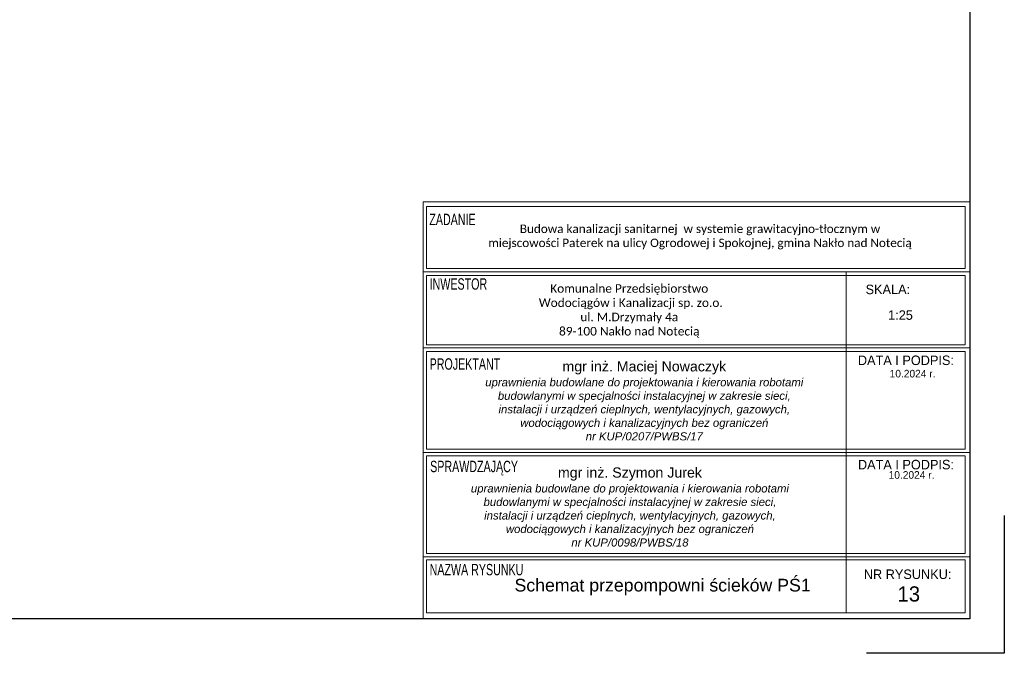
# Model space of a CAD drawing. Extents: x -23500 to 2637, y 21242 to 29547.
# Tile 81 of 121: x -7533 to -3964, y 21242 to 23539. Entities that reach past the tile are written whole.
import ezdxf
from ezdxf.enums import TextEntityAlignment as Align

# ---------------------------------------------------------------- set-up
doc = ezdxf.new("R2010")
doc.units = 0
doc.header["$LTSCALE"] = 25
doc.layers.get('0').update_dxf_attribs({"linetype": 'CONTINUOUS', "lineweight": 13})
for name, color, linetype, lineweight in [('IS_tab', 254, 'CONTINUOUS', 18), ('M_Ramki do druku', 7, 'CONTINUOUS', 25), ('M_Ramki rysunków', 2, 'CONTINUOUS', 25)]:
    doc.layers.add(name, color=color, linetype=linetype, lineweight=lineweight)
doc.layers.add('M_Ramki znaczniki', color=6, linetype='CONTINUOUS')
doc.styles.add('MCAD_TS', font='GENISO.SHX', dxfattribs={"width": 0.8, "oblique": 15})
doc.styles.add('tab_0.75', font='txt', dxfattribs={"height": 0.75})
doc.styles.add('tab_0.90 0.7', font='txt', dxfattribs={"width": 0.7, "height": 0.9})
doc.styles.add('tab_1.00', font='arial.ttf', dxfattribs={"height": 1})
doc.styles.add('tab_1.20', font='txt', dxfattribs={"height": 1.2})

# ---------------------------------------------------------------- blocks, each defined once
blk = doc.blocks.new('Znacznik_narozny_v2')
at = {"layer": 'M_Ramki znaczniki'}
blk.add_lwpolyline([(0, -20), (0, 0), (20, 0)], dxfattribs=at)
blk = doc.blocks.new('*U1258')
at = {"layer": 'M_Ramki rysunków', "color": 0, "linetype": 'ByBlock', "lineweight": -2}
blk.add_lwpolyline([(25, 5), (25, 292), (415, 292), (415, 5)], close=True, dxfattribs=at)
at = {"layer": 'M_Ramki znaczniki', "rotation": 180}
blk.add_blockref('Znacznik_narozny_v2', (420, 0), dxfattribs=at)
at = {"layer": 'M_Ramki do druku', "style": 'MCAD_TS', "width": 0.8}
for tag, p in [('KOMENTARZ', (16.54, 30.57)), ('RYSUNEK', (20.28, 30.57)), ('DATA', (24.02, 30.57))]:
    blk.add_attdef(tag, p, '', height=2, rotation=90, dxfattribs=at)

msp = doc.modelspace()

# ---------------------------------------------------------------- linework, layer by layer
at = {"color": 7, "linetype": 'ByBlock'}
for p, q in [((-6070.059, 21366.997), (-6070.059, 22879.055)), ((-6070.059, 22879.055), (-4088.73, 22879.055)), ((-4088.73, 21366.997), (-4088.73, 22879.055)), ((-6070.059, 22624.409), (-4088.73, 22624.409)), ((-6070.059, 22348.755), (-4088.73, 22348.755)), ((-6070.059, 21970.099), (-4088.73, 21970.099)), ((-6070.059, 21592.171), (-4100.896, 21592.171)), ((-6070.059, 21592.171), (-4088.73, 21592.171)), ((-6070.059, 21366.997), (-4088.73, 21366.997))]:
    msp.add_line(p, q, dxfattribs=at)
for points in [[(-6058.573, 22637.456), (-4106.03, 22637.456), (-4106.03, 22861.457), (-6058.573, 22861.457)], [(-6058.573, 22360.241), (-4106.03, 22360.241), (-4106.03, 22611.75), (-6058.573, 22611.75)], [(-4537.594, 21389.152), (-4537.594, 21389.152), (-4537.594, 22624.409), (-4537.594, 22624.409)], [(-6058.573, 21981.766), (-4106.03, 21981.766), (-4106.03, 22335.881), (-6058.573, 22335.881)], [(-6058.573, 21603.657), (-4106.03, 21603.657), (-4106.03, 21957.771), (-6058.573, 21957.771)], [(-6058.573, 21389.152), (-4106.03, 21389.152), (-4106.03, 21580.686), (-6058.573, 21580.686)]]:
    msp.add_lwpolyline(points, close=True, dxfattribs=at)

# ---------------------------------------------------------------- block references
at = {"layer": 'M_Ramki do druku', "xscale": 25, "yscale": 25, "zscale": 25}
msp.add_blockref('*U1258', (-14463.73, 21241.997), dxfattribs=at)

# ---------------------------------------------------------------- texts
at = {"layer": 'IS_tab', "color": 7, "style": 'tab_0.90 0.7', "width": 0.7}
for s, height, p in [('ZADANIE', 41.348, (-6048.159, 22835.414)), ('INWESTOR', 41.348, (-6047.088, 22601.437)), ('PROJEKTANT', 41.348, (-6047.088, 22311.4)), ('SPRAWDZAJĄCY', 41.34797, (-6045.144, 21939.993)), ('NAZWA RYSUNKU', 41.34797, (-6047.088, 21566.092))]:
    msp.add_text(s, height=height, dxfattribs=at).set_placement(p, align=Align.TOP_LEFT)
at = {"layer": 'IS_tab', "color": 7, "style": 'tab_0.75'}
for s, height, p in [('SKALA:', 34.4566, (-4466.613, 22578.387)), ('1:25', 34.4566, (-4384.846, 22485.388)), ('DATA I PODPIS:', 34.45664, (-4494.522, 22321.364)), ('DATA I PODPIS:', 34.45664, (-4494.356, 21943.242)), ('NR RYSUNKU:', 34.45664, (-4473.067, 21545.807))]:
    msp.add_text(s, height=height, dxfattribs=at).set_placement(p, align=Align.TOP_LEFT)
at = {"layer": 'IS_tab', "color": 7, "style": 'tab_1.20'}
for s, height, p in [('10.2024 r.', 27.5653, (-4296.312, 22255.74)), ('10.2024 r.', 27.5653, (-4300.046, 21888.498)), ('13', 55.1306, (-4310.063, 21457.146))]:
    msp.add_text(s, height=height, dxfattribs=at).set_placement(p, align=Align.MIDDLE_CENTER)
at = {"layer": 'IS_tab', "color": 7, "attachment_point": 5, "line_spacing_factor": 1.2, "style": 'tab_1.00'}
for s, insert, char_height, width in [('\\pxi-0.457144,l0.457144,sm1,t0;{\\fCalibri|b0|i0|c158|p39;Budowa kanalizacji sanitarnej  w systemie grawitacyjno-tłocznym w \\Pmiejscowości Paterek na ulicy Ogrodowej i Spokojnej, gmina Nakło nad Notecią }', (-5066.862, 22751.293), 30.628125, 3160.8225), ('\\pxsm1;{\\fCalibri|b0|i0|c158|p39;Komunalne Przedsiębiorstwo\\P Wodociągów i Kanalizacji sp. zo.o.\\Pul. M.Drzymały 4a\\P89-100 Nakło nad Notecią}', (-5323.373, 22483.171), 31, 2499.255)]:
    msp.add_mtext(s, dxfattribs=dict(at, insert=insert, char_height=char_height, width=width))
at = {"layer": 'IS_tab', "color": 7, "attachment_point": 5, "style": 'tab_1.00'}
for s, insert, char_height, width in [('mgr inż. Maciej Nowaczyk\\P{\\fArial|b0|i1|c238|p34;\\H0.8x;uprawnienia budowlane do projektowania i kierowania robotami budowlanymi w specjalności instalacyjnej w zakresie sieci,\\Pinstalacji i urządzeń cieplnych, wentylacyjnych, gazowych,\\Pwodociągowych i kanalizacyjnych bez ograniczeń\\Pnr KUP/0207/PWBS/17}', (-5268.875, 22156.989), 36.75375, 1331.05612), ('mgr inż. Szymon Jurek\\P{\\fArial|b0|i1|c238|p34;\\H0.8x;uprawnienia budowlane do projektowania i kierowania robotami budowlanymi w specjalności instalacyjnej w zakresie sieci,\\Pinstalacji i urządzeń cieplnych, wentylacyjnych, gazowych,\\Pwodociągowych i kanalizacyjnych bez ograniczeń\\Pnr KUP/0098/PWBS/18}', (-5320.917, 21772.122), 36.75375, 1331.05612), ('{\\fArial|b0|i0|c238|p0;Schemat przepompowni ścieków PŚ1 }', (-5202.528, 21482.092), 45.94219, 3124.06875)]:
    msp.add_mtext(s, dxfattribs=dict(at, insert=insert, char_height=char_height, width=width))

doc.saveas('drawing.dxf')
